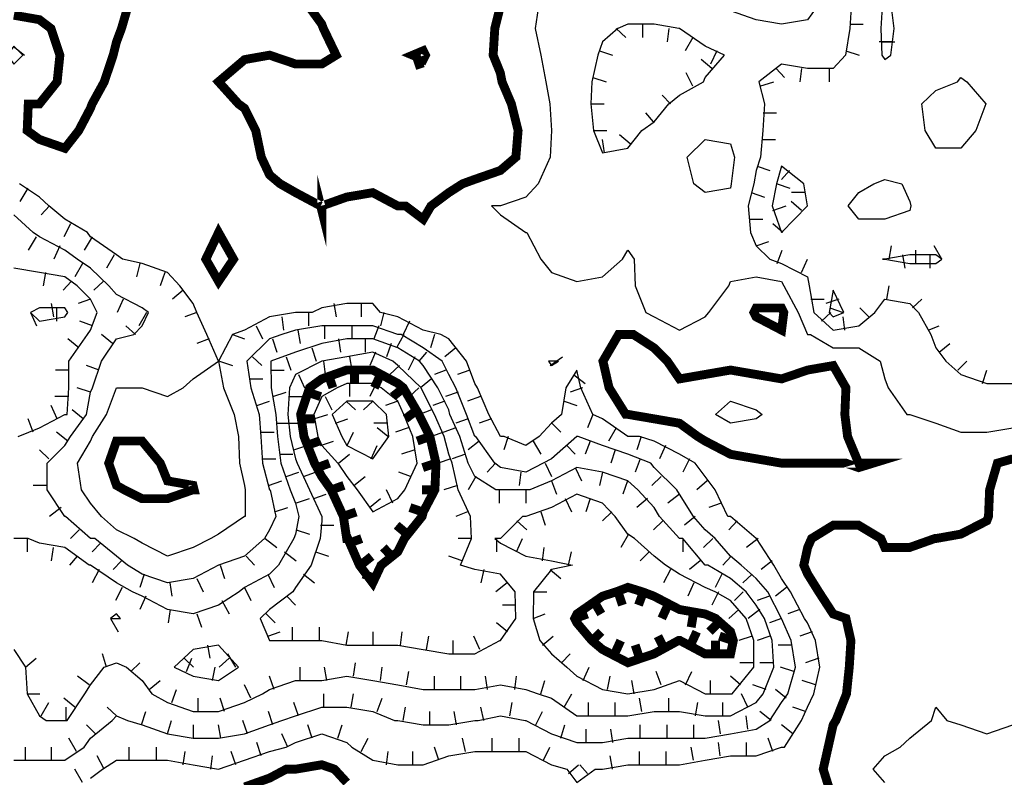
# Model space of a CAD drawing. Extents: x 628896 to 629898, y 4519176 to 4520140.
# Tile 16 of 24: x 629174 to 629285, y 4519700 to 4519785. Entities that reach past the tile are written whole.
import ezdxf

# ---------------------------------------------------------------- set-up
doc = ezdxf.new("R2010")
doc.units = 0

msp = doc.modelspace()

# ---------------------------------------------------------------- linework, layer by layer
at = {"layer": 'GSLAYER', "linetype": 'CONTINUOUS', "flags": 128}
for points in [[(629272.5625, 4519781), (629272.9375, 4519784), (629272.5625, 4519787), (629272.9375, 4519789.5), (629272.3125, 4519792.5), (629271.875, 4519793), (629271.75, 4519792.5), (629271.5625, 4519789.5), (629271.625, 4519787), (629271.4375, 4519784), (629271.5625, 4519781), (629271.875, 4519780.5), (629272.5625, 4519781)], [(629232.9375, 4519787), (629232.5, 4519784), (629233.125, 4519781), (629233.6875, 4519778), (629234.125, 4519775.5), (629234.3125, 4519772.5), (629234.1875, 4519769.5), (629232.8125, 4519766.5), (629231.4375, 4519765), (629228.5625, 4519764), (629227.5625, 4519764), (629228.5625, 4519763), (629231.4375, 4519761), (629231.5625, 4519761), (629233.125, 4519758), (629234.3125, 4519756.5), (629237.1875, 4519755.5), (629240.0625, 4519756), (629242.3125, 4519758), (629242.9375, 4519759), (629243.625, 4519758), (629243.75, 4519755), (629244.9375, 4519752), (629245.875, 4519751.5), (629248.75, 4519750), (629251.625, 4519751.5), (629252.0625, 4519752), (629254.3125, 4519755), (629254.5, 4519755.5), (629257.375, 4519756), (629260.25, 4519755.5), (629260.5, 4519755), (629262.125, 4519752), (629263.1875, 4519749.5), (629263.5, 4519749.5), (629266.0625, 4519748), (629268.9375, 4519748), (629271.375, 4519746.5), (629271.875, 4519744.5), (629272.25, 4519743.5), (629274.375, 4519740.5), (629274.6875, 4519740.5), (629277.625, 4519739.5), (629280.4375, 4519738.5), (629283.375, 4519738.5), (629286.3125, 4519739)], [(629264.625, 4519787), (629263.1875, 4519785), (629260.25, 4519784.5), (629257.375, 4519785), (629254.5, 4519786)], [(629268.125, 4519787), (629267.9375, 4519784), (629267.4375, 4519781), (629266.0625, 4519779.5), (629263.1875, 4519779.5), (629260.25, 4519780), (629257.6875, 4519778), (629258.3125, 4519775.5), (629258.125, 4519772.5), (629257.875, 4519769.5), (629257.375, 4519768), (629257.125, 4519766.5), (629256.5, 4519764), (629256.75, 4519761), (629257.375, 4519759.5), (629258.9375, 4519758), (629260.25, 4519757.5), (629263.1875, 4519756), (629263.375, 4519755), (629263.875, 4519752), (629266.0625, 4519750), (629268.9375, 4519750.5), (629270.75, 4519752), (629271.875, 4519753.5), (629274.6875, 4519753), (629275.6875, 4519752), (629277.0625, 4519749.5), (629277.625, 4519748), (629278.75, 4519746.5), (629280.4375, 4519745), (629283.375, 4519744), (629286.3125, 4519744)], [(629244.5, 4519772.5), (629245.875, 4519773.5), (629247.5625, 4519775.5), (629248.75, 4519776.5), (629251.4375, 4519778), (629251.625, 4519778.5), (629253.8125, 4519781), (629251.625, 4519782), (629248.75, 4519784), (629248.6875, 4519784), (629245.875, 4519784.5), (629242.9375, 4519784.5), (629241.8125, 4519784), (629240.0625, 4519782.5), (629239.5625, 4519781), (629238.875, 4519778), (629238.75, 4519775.5), (629239.0625, 4519772.5), (629240.0625, 4519770), (629242.9375, 4519770.5), (629244.5, 4519772.5)], [(629241.625, 4519784), (629242.6875, 4519783)], [(629244.5625, 4519784.5), (629244.5625, 4519783)], [(629247.5625, 4519784), (629247.375, 4519782.5)], [(629267.9375, 4519784.5), (629269.4375, 4519784.5)], [(629250.25, 4519783), (629249.375, 4519781.5)], [(629272.75, 4519782.5), (629271.25, 4519782.5)], [(629271.5, 4519782.5), (629273, 4519782.5)], [(629174.75, 4519781), (629173.75, 4519782), (629173, 4519781), (629173.75, 4519780), (629174.75, 4519781)], [(629173.6875, 4519782), (629174.9375, 4519781)], [(629239.75, 4519781.5), (629241.1875, 4519781)], [(629252.9375, 4519781.5), (629252.25, 4519780)], [(629267.5, 4519781.5), (629269, 4519781)], [(629252.375, 4519779.5), (629251.1875, 4519780.5)], [(629259.625, 4519779.5), (629260.5625, 4519778.5)], [(629262.5, 4519779.5), (629262.3125, 4519778)], [(629265.625, 4519779.5), (629265.625, 4519778)], [(629239, 4519778.5), (629240.5, 4519778)], [(629250.25, 4519777.5), (629249.5, 4519779)], [(629257.8125, 4519777.5), (629259.375, 4519778)], [(629276.4375, 4519772.5), (629276.0625, 4519775.5), (629277.625, 4519777), (629280.0625, 4519778), (629280.4375, 4519778.5), (629281.125, 4519778), (629283.25, 4519775.5), (629282.125, 4519772.5), (629280.4375, 4519770.5), (629277.625, 4519770.5), (629276.4375, 4519772.5)], [(629247.75, 4519775.5), (629246.8125, 4519776.5)], [(629238.75, 4519775.5), (629240.25, 4519775.5)], [(629245.8125, 4519773.5), (629244.9375, 4519774.5)], [(629258.1875, 4519774.5), (629259.6875, 4519774.5)], [(629239.0625, 4519772.5), (629240.5625, 4519772.5)], [(629240.3125, 4519770), (629240.0625, 4519771.5)], [(629243.1875, 4519771), (629242, 4519772)], [(629250.375, 4519766.5), (629249.625, 4519769.5), (629251.625, 4519771.5), (629254.5, 4519771), (629254.9375, 4519769.5), (629254.5625, 4519766.5), (629254.5, 4519766), (629251.625, 4519765.5), (629250.375, 4519766.5)], [(629258.0625, 4519771.5), (629259.5625, 4519771.5)], [(629257.5, 4519768.5), (629258.9375, 4519768)], [(629263.1875, 4519764), (629262.75, 4519766.5), (629260.25, 4519768.5), (629259.6875, 4519766.5), (629259.1875, 4519764), (629260.25, 4519761), (629263.1875, 4519764)], [(629261.125, 4519768), (629260.25, 4519767)], [(629267.75, 4519764), (629268.9375, 4519765.5), (629270.625, 4519766.5), (629271.875, 4519767), (629273.8125, 4519766.5), (629274.6875, 4519764.5), (629274.8125, 4519764), (629274.6875, 4519763.5), (629271.875, 4519762.5), (629268.9375, 4519762.5), (629267.75, 4519764)], [(629182.375, 4519699.5), (629183.75, 4519700.5), (629185.3125, 4519701.5), (629188.1875, 4519701.5), (629191.0625, 4519701.5), (629193.9375, 4519701), (629196.8125, 4519700.5), (629199.75, 4519701.5), (629202.5625, 4519702.5), (629204.4375, 4519703), (629205.5, 4519703.5), (629208.4375, 4519704.5), (629211.25, 4519703.5), (629211.8125, 4519703), (629214.1875, 4519701.5), (629217, 4519701), (629219.875, 4519701), (629222.75, 4519702), (629225.6875, 4519702.5), (629228.5625, 4519702.5), (629231.4375, 4519702.5), (629234.3125, 4519701), (629236.0625, 4519700.5), (629237.1875, 4519699), (629239.25, 4519700.5), (629240.0625, 4519700.5), (629242.9375, 4519701), (629245.875, 4519701), (629248.75, 4519701), (629251.625, 4519701.5), (629254.5, 4519702), (629257.375, 4519702), (629260.25, 4519703), (629260.5625, 4519703), (629262.5, 4519706), (629263.1875, 4519707.5), (629263.875, 4519709), (629264.5625, 4519712), (629264.0625, 4519715), (629263.1875, 4519717), (629262.8125, 4519717.5), (629261.25, 4519720.5), (629260.25, 4519722), (629259.375, 4519723.5), (629257.4375, 4519726.5), (629257.375, 4519726.5), (629254.5, 4519729), (629254.1875, 4519729), (629252.75, 4519732), (629251.625, 4519733.5), (629250.5, 4519735), (629248.75, 4519736), (629245.875, 4519737.5), (629244.25, 4519738), (629242.9375, 4519738), (629240.0625, 4519740), (629239, 4519740.5), (629237.625, 4519743.5), (629237.1875, 4519745.5), (629235.9375, 4519743.5), (629235.4375, 4519740.5), (629234.3125, 4519739.5), (629232.9375, 4519738), (629231.4375, 4519737), (629229, 4519738), (629228.5625, 4519738), (629227.25, 4519740.5), (629226, 4519743.5), (629225.6875, 4519744), (629224.75, 4519746.5), (629222.75, 4519749), (629221.875, 4519749.5), (629219.875, 4519750), (629217, 4519751.5), (629215.0625, 4519752), (629214.1875, 4519753), (629211.25, 4519753), (629208.4375, 4519752.5), (629207.375, 4519752), (629205.5, 4519752), (629202.5625, 4519751.5), (629199.75, 4519750), (629198.375, 4519749.5), (629196.8125, 4519746.5), (629195.5, 4519749.5), (629194.375, 4519752), (629193.9375, 4519753), (629192.4375, 4519755), (629191.0625, 4519756.5), (629188.1875, 4519757.5), (629186, 4519758), (629185.3125, 4519758.5), (629182.375, 4519760.5), (629182.0625, 4519761), (629179.5, 4519762.5), (629177.6875, 4519764), (629176.625, 4519765), (629174.375, 4519766.5)], [(629175.3125, 4519766), (629174.4375, 4519764.5)], [(629259.75, 4519766.5), (629261.1875, 4519766)], [(629256.8125, 4519765.5), (629258.3125, 4519765)], [(629262.875, 4519765.5), (629261.375, 4519765.5)], [(629177.75, 4519764), (629176.8125, 4519763)], [(629259.25, 4519763.5), (629260.75, 4519764)], [(629262.5, 4519763.5), (629261.3125, 4519764.5)], [(629173.75, 4519701.5), (629176.625, 4519701.5), (629179.5, 4519701.5), (629181.6875, 4519703), (629182.375, 4519704), (629184.8125, 4519706), (629185.3125, 4519706.5), (629186.5625, 4519706), (629188.1875, 4519705.5), (629191.0625, 4519704.5), (629193.9375, 4519704), (629196.8125, 4519704), (629199.75, 4519704.5), (629202.5625, 4519705.5), (629203.9375, 4519706), (629205.5, 4519706.5), (629208.4375, 4519707.5), (629211.25, 4519707.5), (629214.1875, 4519707), (629216.625, 4519706), (629217, 4519706), (629219.875, 4519705.5), (629222.75, 4519705.5), (629225.6875, 4519706), (629226.0625, 4519706), (629228.5625, 4519706.5), (629231.375, 4519706), (629231.4375, 4519706), (629234.3125, 4519704.5), (629237.1875, 4519703.5), (629240.0625, 4519703.5), (629242.9375, 4519704), (629245.875, 4519704), (629248.75, 4519704), (629251.625, 4519704), (629254.5, 4519704.5), (629257.375, 4519705), (629258.9375, 4519706), (629260.25, 4519708), (629260.9375, 4519709), (629261.8125, 4519712), (629261.3125, 4519715), (629260.25, 4519717.5), (629258.6875, 4519720.5), (629257.375, 4519722), (629255.6875, 4519723.5), (629254.5, 4519724.5), (629252.75, 4519726.5), (629251.625, 4519727.5), (629250.3125, 4519729), (629248.75, 4519731.5), (629248.4375, 4519732), (629245.875, 4519734.5), (629245.5, 4519735), (629242.9375, 4519736), (629240.0625, 4519737), (629237.3125, 4519738), (629237.1875, 4519738), (629234.3125, 4519735.5), (629233.375, 4519735), (629231.4375, 4519734), (629228.5625, 4519734.5), (629227.9375, 4519735), (629225.8125, 4519738), (629225.6875, 4519738), (629224.75, 4519740.5), (629223.5625, 4519743.5), (629222.75, 4519745), (629222, 4519746.5), (629219.875, 4519748), (629217.375, 4519749.5), (629217, 4519749.5), (629214.1875, 4519750.5), (629211.25, 4519750.5), (629208.4375, 4519750.5), (629205.5, 4519750), (629203.9375, 4519749.5), (629202.5625, 4519749), (629200, 4519746.5), (629200.4375, 4519743.5), (629201.375, 4519740.5), (629201.5625, 4519738), (629201.75, 4519735), (629202.5625, 4519732), (629202.625, 4519732), (629203.25, 4519729), (629202.5625, 4519727.5), (629202, 4519726.5), (629199.75, 4519724.5), (629196.8125, 4519723.5), (629193.9375, 4519722), (629191.0625, 4519721.5), (629188.1875, 4519722.5), (629186.5625, 4519723.5), (629185.3125, 4519724.5), (629182.875, 4519726.5), (629182.375, 4519726.5), (629179.5625, 4519729), (629179.5, 4519729), (629177.5, 4519732), (629177.5, 4519735), (629179.5, 4519737), (629180.125, 4519738), (629181.9375, 4519740.5), (629182.375, 4519743), (629182.625, 4519743.5), (629183.625, 4519746.5), (629185.3125, 4519749), (629187.25, 4519749.5), (629188.1875, 4519750.5), (629188.9375, 4519752), (629188.1875, 4519752.5), (629185.3125, 4519754), (629184.4375, 4519755), (629182.375, 4519757), (629180.875, 4519758), (629179.5, 4519759), (629176.625, 4519760.5), (629175.9375, 4519761), (629173.75, 4519763)], [(629256.625, 4519762.5), (629258.125, 4519762.5)], [(629180.125, 4519762), (629179.375, 4519760.5)], [(629260.375, 4519761), (629259.25, 4519762)], [(629176.25, 4519760.5), (629175.375, 4519759)], [(629182.5625, 4519760.5), (629181.6875, 4519759)], [(629178.9375, 4519759.5), (629178.25, 4519758)], [(629257.375, 4519759.5), (629258.8125, 4519760)], [(629272.375, 4519758), (629272.625, 4519759.5)], [(629278.3125, 4519758), (629277.4375, 4519759.5)], [(629185.0625, 4519758.5), (629184.1875, 4519757)], [(629259.75, 4519757.5), (629260.3125, 4519759)], [(629262.5, 4519756.5), (629263.1875, 4519758)], [(629278.3125, 4519758), (629277.625, 4519758.5), (629274.6875, 4519758.5), (629271.875, 4519758), (629271.625, 4519758), (629271.875, 4519758), (629274.6875, 4519757.5), (629277.625, 4519757.5), (629278.3125, 4519758)], [(629273.875, 4519758.5), (629274.125, 4519757)], [(629275.375, 4519757.5), (629275.375, 4519759)], [(629276.9375, 4519758.5), (629276.9375, 4519757)], [(629174.25, 4519738), (629176.625, 4519739), (629179.5, 4519740.5), (629179.75, 4519740.5), (629179.9375, 4519743.5), (629179.9375, 4519746.5), (629182.0625, 4519749.5), (629182.375, 4519750), (629183.125, 4519752), (629182.375, 4519753.5), (629180.875, 4519755), (629179.5, 4519756), (629176.625, 4519756.5), (629173.75, 4519757)], [(629181.5, 4519757.5), (629180.625, 4519756)], [(629187.9375, 4519757.5), (629187.5625, 4519756)], [(629177.3125, 4519756.5), (629177.0625, 4519755)], [(629190.75, 4519756.5), (629190.25, 4519755)], [(629180.1875, 4519755.5), (629179.3125, 4519754.5)], [(629183.8125, 4519755.5), (629182.75, 4519754.5)], [(629272.125, 4519753.5), (629272.375, 4519755)], [(629182.375, 4519753.5), (629181, 4519753)], [(629186.0625, 4519753.5), (629185.375, 4519752)], [(629192.8125, 4519754.5), (629191.625, 4519753.5)], [(629263.5625, 4519753.5), (629265.0625, 4519753.5)], [(629266.6875, 4519753.5), (629265.25, 4519753)], [(629267.25, 4519752), (629266.0625, 4519754.5), (629265.625, 4519752), (629266.0625, 4519751.5), (629267.25, 4519752)], [(629275, 4519752.5), (629276.0625, 4519753.5)], [(629179.8125, 4519752), (629179.5, 4519752.5), (629176.625, 4519752.5), (629175.625, 4519752), (629176.625, 4519751), (629179.5, 4519751.5), (629179.8125, 4519752)], [(629178.25, 4519751.5), (629178, 4519753)], [(629178.5625, 4519752.5), (629178.5625, 4519751)], [(629209.8125, 4519753), (629210.0625, 4519751.5)], [(629212.875, 4519753), (629212.875, 4519751.5)], [(629265.6875, 4519752.5), (629267.1875, 4519752)], [(629270.0625, 4519751.5), (629269.0625, 4519752.5)], [(629175.625, 4519752), (629176.3125, 4519750.5)], [(629188.6875, 4519752), (629187.8125, 4519750.5)], [(629194.375, 4519752), (629193, 4519751.5)], [(629203.9375, 4519751.5), (629204.125, 4519750)], [(629206.9375, 4519752), (629206.9375, 4519750.5)], [(629215.4375, 4519752), (629215.0625, 4519750.5)], [(629264.75, 4519751), (629265.8125, 4519752)], [(629267.375, 4519750), (629267.1875, 4519751.5)], [(629182.625, 4519750.5), (629181.1875, 4519751)], [(629187.4375, 4519749.5), (629186.375, 4519750.5)], [(629201.0625, 4519750.5), (629201.75, 4519749)], [(629208.75, 4519750.5), (629208.75, 4519749)], [(629211.8125, 4519750.5), (629211.8125, 4519749)], [(629214.875, 4519750.5), (629214.3125, 4519749)], [(629218.3125, 4519751), (629217.625, 4519749.5)], [(629276.75, 4519750), (629278, 4519750.5)], [(629184.875, 4519748.5), (629183.625, 4519749.5)], [(629198.375, 4519749.5), (629199.75, 4519749)], [(629205.75, 4519750), (629206, 4519748.5)], [(629217.6875, 4519749.5), (629216.875, 4519748)], [(629221.125, 4519749.5), (629220.6875, 4519748)], [(629179.75, 4519706), (629181.75, 4519709), (629182.375, 4519710), (629183.9375, 4519712), (629185.3125, 4519712.5), (629186.4375, 4519712), (629188.1875, 4519710.5), (629189.3125, 4519709), (629191.0625, 4519708), (629193.9375, 4519707), (629196.8125, 4519707), (629199.75, 4519708), (629201.75, 4519709), (629202.5625, 4519709.5), (629205.5, 4519710.5), (629208.4375, 4519710.5), (629211.25, 4519711), (629214.1875, 4519710.5), (629217, 4519710), (629219.875, 4519709.5), (629222.75, 4519709.5), (629225.6875, 4519709.5), (629228.5625, 4519710), (629231.4375, 4519709.5), (629232.8125, 4519709), (629234.3125, 4519708.5), (629237.1875, 4519706.5), (629240.0625, 4519706.5), (629242.9375, 4519706.5), (629245.875, 4519707), (629248.75, 4519707), (629251.625, 4519706.5), (629254.5, 4519706.5), (629257.375, 4519708), (629258.1875, 4519709), (629259.375, 4519712), (629259.1875, 4519715), (629258.3125, 4519717.5), (629257.375, 4519719), (629256.25, 4519720.5), (629254.5, 4519722), (629251.9375, 4519723.5), (629251.625, 4519723.5), (629249.125, 4519726.5), (629248.75, 4519726.5), (629246.5, 4519729), (629245.875, 4519730), (629244.0625, 4519732), (629242.9375, 4519733), (629240.0625, 4519734), (629237.1875, 4519734.5), (629234.3125, 4519733), (629231.875, 4519732), (629231.4375, 4519732), (629228.5625, 4519732), (629228.0625, 4519732), (629225.6875, 4519733.5), (629224.9375, 4519735), (629224, 4519738), (629222.875, 4519740.5), (629222.75, 4519741), (629221.5, 4519743.5), (629219.875, 4519746), (629219.4375, 4519746.5), (629217, 4519748), (629214.1875, 4519749), (629211.25, 4519749), (629208.4375, 4519748.5), (629205.5, 4519747.5), (629202.6875, 4519746.5), (629202.75, 4519743.5), (629203.25, 4519740.5), (629203.4375, 4519738), (629203.8125, 4519735), (629204.875, 4519732), (629205.5, 4519730.5), (629205.875, 4519729), (629205.5, 4519727), (629205.3125, 4519726.5), (629203.5625, 4519723.5), (629202.5625, 4519722.5), (629199.75, 4519721), (629199.125, 4519720.5), (629196.8125, 4519719), (629193.9375, 4519718), (629191.0625, 4519718.5), (629188.1875, 4519720), (629187.125, 4519720.5), (629185.3125, 4519721.5), (629182.375, 4519723.5), (629182.25, 4519723.5), (629179.5, 4519725.5), (629176.625, 4519726), (629175.375, 4519726.5), (629173.75, 4519726.5)], [(629181.0625, 4519748), (629179.8125, 4519749)], [(629195.75, 4519749), (629194.375, 4519748.5)], [(629202.875, 4519749), (629203.375, 4519747.5)], [(629207.3125, 4519748), (629207.8125, 4519746.5)], [(629210.3125, 4519749), (629210.5625, 4519747.5)], [(629213.3125, 4519749), (629213.3125, 4519747.5)], [(629216.25, 4519748.5), (629215.75, 4519747)], [(629223.5625, 4519748), (629222.3125, 4519747)], [(629278, 4519747.5), (629279.1875, 4519748.5)], [(629200.625, 4519747), (629201.6875, 4519746)], [(629228.5, 4519715), (629228.5625, 4519715), (629230.3125, 4519717.5), (629230.25, 4519720.5), (629228.5625, 4519722.5), (629225.6875, 4519723), (629224.0625, 4519723.5), (629225.3125, 4519726.5), (629225.1875, 4519729), (629223.8125, 4519732), (629223.125, 4519735), (629222.75, 4519736), (629222.25, 4519738), (629221.125, 4519740.5), (629219.875, 4519743), (629219.625, 4519743.5), (629217, 4519746), (629216.4375, 4519746.5), (629214.1875, 4519747.5), (629211.25, 4519747), (629208.4375, 4519746.5), (629208.4375, 4519746.5), (629205.5, 4519745), (629204.8125, 4519743.5), (629204.625, 4519740.5), (629204.875, 4519738), (629205.5, 4519735.5), (629205.6875, 4519735), (629207.0625, 4519732), (629208.4375, 4519729), (629208.4375, 4519728.5), (629208.25, 4519726.5), (629207.25, 4519723.5), (629205.5, 4519721), (629205.1875, 4519720.5), (629202.5625, 4519718.5), (629201.5, 4519717.5), (629202.5625, 4519715), (629205.5, 4519715), (629205.6875, 4519715), (629208.4375, 4519715), (629211.25, 4519714.5), (629214.1875, 4519714.5), (629217, 4519714.5), (629219.875, 4519714), (629222.75, 4519713.5), (629225.6875, 4519713.5), (629228.5, 4519715)], [(629204.4375, 4519747), (629204.9375, 4519745.5)], [(629211.5625, 4519747), (629211.8125, 4519745.5)], [(629214.5, 4519747.5), (629213.875, 4519746)], [(629218.9375, 4519747), (629218.1875, 4519745.5)], [(629220.25, 4519747.5), (629219.375, 4519746.5)], [(629234.1875, 4519746), (629235.5625, 4519747)], [(629187.3125, 4519726.5), (629185.3125, 4519727.5), (629183.625, 4519729), (629182.375, 4519730.5), (629181.375, 4519732), (629180.9375, 4519735), (629182.375, 4519737.5), (629182.625, 4519738), (629184.1875, 4519740.5), (629185.3125, 4519743.5), (629188.1875, 4519743.5), (629191.0625, 4519742.5), (629192.8125, 4519743.5), (629193.9375, 4519744.5), (629196.8125, 4519746.5), (629197.375, 4519743.5), (629198.5625, 4519740.5), (629199.0625, 4519738), (629199.1875, 4519735), (629199.75, 4519732.5), (629199.8125, 4519732), (629199.8125, 4519729), (629199.75, 4519729), (629196.8125, 4519727), (629195.9375, 4519726.5), (629193.9375, 4519725.5), (629191.0625, 4519724.5), (629188.1875, 4519726), (629187.3125, 4519726.5)], [(629183.375, 4519745.5), (629181.9375, 4519746)], [(629196.9375, 4519746.5), (629198.375, 4519746)], [(629208.625, 4519746.5), (629208.8125, 4519745)], [(629217.1875, 4519746), (629216.125, 4519745)], [(629235.125, 4519746.5), (629234.3125, 4519746.5), (629234, 4519746.5), (629234.3125, 4519746), (629235.125, 4519746.5)], [(629280.125, 4519745.5), (629281.125, 4519746.5)], [(629179.9375, 4519745.5), (629178.4375, 4519745.5)], [(629202.6875, 4519745.5), (629204.1875, 4519745.5)], [(629205.8125, 4519745), (629206.5, 4519743.5)], [(629222.4375, 4519745.5), (629221.125, 4519745)], [(629225.125, 4519745.5), (629223.75, 4519745)], [(629236.8125, 4519745), (629238.125, 4519744)], [(629282.875, 4519744), (629283.375, 4519745.5)], [(629200.3125, 4519744.5), (629201.8125, 4519744.5)], [(629217.8125, 4519732), (629219.1875, 4519735), (629218.6875, 4519738), (629217.6875, 4519740.5), (629217, 4519742), (629215.125, 4519743.5), (629214.1875, 4519744), (629211.25, 4519744), (629210.1875, 4519743.5), (629208.4375, 4519742.5), (629207.5625, 4519740.5), (629208, 4519738), (629208.4375, 4519737), (629210.25, 4519735), (629211.25, 4519733.5), (629212.4375, 4519732), (629214.1875, 4519729.5), (629217, 4519731), (629217.8125, 4519732)], [(629211.5625, 4519744), (629211.5625, 4519742.5)], [(629214.5625, 4519744), (629213.875, 4519742.5)], [(629220.8125, 4519744.5), (629219.5625, 4519743.5)], [(629179.9375, 4519742.5), (629178.375, 4519742.5)], [(629182.375, 4519743), (629180.875, 4519743.5)], [(629202.9375, 4519742.5), (629204.4375, 4519743)], [(629204.75, 4519742.5), (629206.25, 4519742.5)], [(629208.8125, 4519742.5), (629209.5625, 4519741)], [(629219.375, 4519743.5), (629218.3125, 4519742.5)], [(629223.8125, 4519743), (629222.375, 4519742.5)], [(629226.3125, 4519742.5), (629224.875, 4519742)], [(629237.8125, 4519743.5), (629236.4375, 4519743)], [(629178.625, 4519740), (629177.9375, 4519741.5)], [(629201.125, 4519741.5), (629202.5625, 4519742)], [(629216, 4519738), (629215.75, 4519740.5), (629214.1875, 4519742), (629211.25, 4519742), (629209.625, 4519740.5), (629210.6875, 4519738), (629211.25, 4519737), (629214.1875, 4519735.5), (629216, 4519738)], [(629211.1875, 4519742), (629212.25, 4519741)], [(629214.1875, 4519742), (629213.125, 4519741)], [(629217, 4519742), (629215.625, 4519741.5)], [(629222.3125, 4519742), (629220.9375, 4519741.5)], [(629235.75, 4519742), (629237.1875, 4519741.5)], [(629252.8125, 4519740.5), (629254.5, 4519742), (629257.375, 4519741), (629258.0625, 4519740.5), (629257.375, 4519740), (629254.5, 4519739.5), (629252.8125, 4519740.5)], [(629181.5625, 4519740), (629180.3125, 4519741)], [(629207.5625, 4519740), (629209.125, 4519740.5)], [(629220.8125, 4519741), (629219.4375, 4519740.5)], [(629239, 4519740.5), (629238.375, 4519739)], [(629175.9375, 4519738.5), (629175.375, 4519740)], [(629203.3125, 4519739.5), (629204.8125, 4519739.5)], [(629204.75, 4519739.5), (629206.25, 4519739.5)], [(629210, 4519739.5), (629211.375, 4519740)], [(629215.8125, 4519739.5), (629214.3125, 4519739.5)], [(629224.9375, 4519740), (629223.5625, 4519739.5)], [(629227.5625, 4519740), (629226.1875, 4519739.5)], [(629234.375, 4519739.5), (629235.375, 4519738.5)], [(629179.8125, 4519737.5), (629178.5625, 4519738.5)], [(629201.5625, 4519738.5), (629203.0625, 4519738.5)], [(629211.3125, 4519737), (629212, 4519738.5)], [(629215.875, 4519738), (629214.6875, 4519739)], [(629218.1875, 4519739), (629216.75, 4519738.5)], [(629222.1875, 4519738.5), (629220.75, 4519738)], [(629223.5625, 4519739), (629222.1875, 4519738.5)], [(629229.4375, 4519738), (629228.9375, 4519736.5)], [(629241.625, 4519739), (629240.75, 4519737.5)], [(629244.4375, 4519738), (629243.9375, 4519736.5)], [(629205.3125, 4519736.5), (629206.75, 4519737)], [(629208.3125, 4519737), (629209.75, 4519737.5)], [(629214, 4519735.5), (629214.6875, 4519737)], [(629226.1875, 4519737.5), (629224.9375, 4519736.5)], [(629232.25, 4519737.5), (629233.125, 4519736)], [(629236.0625, 4519737), (629237, 4519736)], [(629238.6875, 4519737.5), (629238.125, 4519736)], [(629247.1875, 4519737), (629246.5, 4519735.5)], [(629177.6875, 4519735.5), (629176.625, 4519736.5)], [(629203.75, 4519736), (629205.1875, 4519736)], [(629210.3125, 4519735), (629211.5625, 4519736)], [(629218.9375, 4519736.5), (629217.4375, 4519736)], [(629224.625, 4519736), (629223.125, 4519735.5)], [(629241.5, 4519736.5), (629241, 4519735)], [(629201.75, 4519735.5), (629203.25, 4519735.5)], [(629223, 4519735.5), (629221.5625, 4519735)], [(629228, 4519735), (629227.0625, 4519734)], [(629233.625, 4519735), (629234.3125, 4519733.5)], [(629244.3125, 4519735.5), (629243.75, 4519734)], [(629249.875, 4519735.5), (629249.125, 4519734)], [(629204.4375, 4519733.5), (629205.875, 4519734)], [(629206.375, 4519733.5), (629207.75, 4519734)], [(629218.4375, 4519733.5), (629217.125, 4519734)], [(629230.875, 4519734), (629230.6875, 4519732.5)], [(629237, 4519734.5), (629237.6875, 4519733)], [(629240.0625, 4519734), (629239.75, 4519732.5)], [(629177.5, 4519732.5), (629175.9375, 4519732.5)], [(629202.4375, 4519732.5), (629203.9375, 4519733)], [(629212.0625, 4519732.5), (629213.3125, 4519733.5)], [(629223.75, 4519732.5), (629222.1875, 4519732)], [(629225.8125, 4519733.5), (629224.9375, 4519732)], [(629234.3125, 4519733), (629234.875, 4519731.5)], [(629242.875, 4519733), (629242.375, 4519731.5)], [(629246.6875, 4519733.5), (629245.625, 4519732.5)], [(629251.875, 4519733), (629250.6875, 4519732)], [(629207.5625, 4519731), (629208.9375, 4519731.5)], [(629216.4375, 4519730.5), (629215.75, 4519732)], [(629254.6875, 4519709), (629257.125, 4519712), (629257.125, 4519715), (629256.25, 4519717.5), (629254.5, 4519719.5), (629252.75, 4519720.5), (629251.625, 4519721), (629248.75, 4519722.5), (629247.1875, 4519723.5), (629245.875, 4519724.5), (629243.6875, 4519726.5), (629242.9375, 4519727), (629241.5, 4519729), (629240.0625, 4519730.5), (629237.1875, 4519731.5), (629234.3125, 4519730), (629231.4375, 4519729), (629231.0625, 4519729), (629228.5625, 4519726.5), (629227.9375, 4519726.5), (629228.5625, 4519726), (629231.4375, 4519724.5), (629234.3125, 4519724), (629236.6875, 4519723.5), (629234.3125, 4519723), (629232.3125, 4519720.5), (629232.25, 4519717.5), (629233, 4519715), (629234.3125, 4519713.5), (629236.0625, 4519712), (629237.1875, 4519711), (629240.0625, 4519709.5), (629242.9375, 4519709), (629245.875, 4519709.5), (629248.75, 4519710.5), (629251.625, 4519709), (629253.125, 4519709), (629254.5, 4519709), (629254.6875, 4519709)], [(629228.4375, 4519732), (629228.4375, 4519730.5)], [(629231.4375, 4519732), (629231.4375, 4519730.5)], [(629248.75, 4519731.5), (629247.4375, 4519730.5)], [(629205.5, 4519730.5), (629207.0625, 4519731)], [(629213.8125, 4519730), (629215.0625, 4519731)], [(629235.875, 4519731), (629236.5625, 4519729.5)], [(629238.6875, 4519731), (629238.1875, 4519729.5)], [(629245.125, 4519731), (629243.9375, 4519730)], [(629253.4375, 4519730.5), (629252.0625, 4519730)], [(629179.0625, 4519730), (629177.75, 4519729)], [(629203.125, 4519729.5), (629204.625, 4519730)], [(629224.875, 4519729.5), (629223.5625, 4519729)], [(629233.125, 4519729.5), (629233.625, 4519728)], [(629241.125, 4519729.5), (629240.0625, 4519728.5)], [(629208.3125, 4519728), (629209.8125, 4519728)], [(629230.4375, 4519728.5), (629231.5625, 4519727.5)], [(629246.875, 4519728.5), (629245.8125, 4519727.5)], [(629250.5, 4519729), (629249.3125, 4519728)], [(629255.25, 4519728.5), (629254.3125, 4519727.5)], [(629181.125, 4519727.5), (629180.125, 4519726.5)], [(629205.5625, 4519727.5), (629207.0625, 4519727)], [(629243, 4519727), (629242.125, 4519725.5)], [(629175.25, 4519726.5), (629175.25, 4519725)], [(629183.5, 4519726), (629182.5625, 4519725)], [(629202.0625, 4519726.5), (629203.375, 4519725.5)], [(629225.3125, 4519726.5), (629223.8125, 4519726.5)], [(629228.125, 4519726.5), (629228.125, 4519725)], [(629230.375, 4519725), (629231.0625, 4519726.5)], [(629249.125, 4519726.5), (629249.125, 4519725)], [(629252.5, 4519726.5), (629251.4375, 4519725.5)], [(629257.625, 4519726.5), (629256.3125, 4519725.5)], [(629178.1875, 4519725.5), (629177.9375, 4519724)], [(629204.25, 4519725), (629205.5625, 4519724)], [(629207.75, 4519725), (629209.1875, 4519724.5)], [(629233.3125, 4519724), (629233.5, 4519725.5)], [(629236.25, 4519723.5), (629236.5625, 4519725)], [(629245.3125, 4519725), (629244.3125, 4519724)], [(629180.875, 4519724.5), (629180, 4519723.5)], [(629185.875, 4519724), (629184.9375, 4519723)], [(629199.9375, 4519724.5), (629200.875, 4519723.5)], [(629224.25, 4519724), (629222.75, 4519724.5)], [(629251.0625, 4519724), (629249.875, 4519723)], [(629254.5625, 4519724.5), (629253.625, 4519723.5)], [(629259.1875, 4519724), (629257.9375, 4519723)], [(629183.375, 4519723), (629182.5625, 4519721.5)], [(629188.4375, 4519722.5), (629187.9375, 4519721)], [(629197, 4519723.5), (629197.5, 4519722)], [(629202.375, 4519722.5), (629203.0625, 4519721)], [(629206.375, 4519722.5), (629207.625, 4519721.5)], [(629226.6875, 4519723), (629226.375, 4519721.5)], [(629234.1875, 4519723), (629235.375, 4519722)], [(629247.75, 4519723), (629246.9375, 4519721.5)], [(629253.5, 4519722.5), (629252.75, 4519721)], [(629256.9375, 4519722.5), (629255.875, 4519721.5)], [(629191.3125, 4519721.5), (629191.5625, 4519720)], [(629194.375, 4519722), (629195.0625, 4519720.5)], [(629229.3125, 4519721.5), (629228.0625, 4519720.5)], [(629250.375, 4519721.5), (629249.6875, 4519720)], [(629185.9375, 4519721), (629185.1875, 4519719.5)], [(629199.75, 4519721), (629200.4375, 4519719.5)], [(629232.3125, 4519720.5), (629233.8125, 4519720.5)], [(629253.125, 4519720.5), (629252.375, 4519719)], [(629255.9375, 4519720.5), (629254.9375, 4519719.5)], [(629260.8125, 4519721), (629259.5625, 4519720)], [(629188.625, 4519720), (629187.9375, 4519718.5)], [(629197.1875, 4519719.5), (629198, 4519718)], [(629204.5, 4519720), (629205.5, 4519719)], [(629258.875, 4519720), (629257.5, 4519719.5)], [(629185.75, 4519717.5), (629185.3125, 4519718), (629184.625, 4519717.5), (629185.3125, 4519717.5), (629185.75, 4519717.5)], [(629191.375, 4519718.5), (629191.125, 4519717)], [(629194.375, 4519718), (629194.875, 4519716.5)], [(629202.1875, 4519718), (629203.1875, 4519717)], [(629230.3125, 4519719), (629228.8125, 4519719)], [(629232.25, 4519717.5), (629233.625, 4519718)], [(629255.4375, 4519718.5), (629254.3125, 4519717.5)], [(629257.8125, 4519718.5), (629256.5, 4519717.5)], [(629262.3125, 4519718.5), (629260.9375, 4519718)], [(629184.625, 4519717.5), (629185.5, 4519716)], [(629229.375, 4519716), (629228.125, 4519717)], [(629260.25, 4519717.5), (629258.875, 4519717)], [(629202.375, 4519715.5), (629203.75, 4519716)], [(629205.125, 4519715), (629205.125, 4519716.5)], [(629208.1875, 4519715), (629208.1875, 4519716.5)], [(629211.1875, 4519714.5), (629211.4375, 4519716)], [(629214.25, 4519714.5), (629214.25, 4519716)], [(629217.3125, 4519714.5), (629217.5, 4519716)], [(629263.6875, 4519716), (629262.3125, 4519715.5)], [(629220.25, 4519714), (629220.5, 4519715.5)], [(629223.25, 4519713.5), (629223.25, 4519715)], [(629226.25, 4519714), (629225.5625, 4519715.5)], [(629233.3125, 4519714.5), (629234.5, 4519715.5)], [(629256.9375, 4519715.5), (629255.4375, 4519715)], [(629258.9375, 4519715.5), (629257.5, 4519715)], [(629173.75, 4519714), (629175.0625, 4519712), (629175.25, 4519709), (629176.625, 4519706.5), (629177.375, 4519706), (629179.5, 4519706), (629179.75, 4519706)], [(629199.0625, 4519712), (629196.8125, 4519714.5), (629193.9375, 4519714), (629191.8125, 4519712), (629193.9375, 4519711), (629196.8125, 4519710.5), (629199.0625, 4519712)], [(629195.5625, 4519714.5), (629195.8125, 4519713)], [(629261.375, 4519714.5), (629259.875, 4519714.5)], [(629175.0625, 4519712), (629176.25, 4519713)], [(629184.1875, 4519712), (629183.75, 4519713.5)], [(629186.9375, 4519711.5), (629187.9375, 4519712.5)], [(629192.9375, 4519713), (629194, 4519712)], [(629193.1875, 4519711.5), (629193.8125, 4519713)], [(629198, 4519713), (629196.875, 4519712)], [(629198.75, 4519712), (629197.875, 4519713.5)], [(629212, 4519711), (629212.25, 4519712.5)], [(629235.4375, 4519712.5), (629236.4375, 4519713.5)], [(629257.125, 4519712.5), (629255.5625, 4519712.5)], [(629259.25, 4519712.5), (629257.8125, 4519712.5)], [(629264.4375, 4519713), (629262.9375, 4519712.5)], [(629196.125, 4519710.5), (629196.4375, 4519712)], [(629206, 4519710.5), (629206, 4519712)], [(629209, 4519710.5), (629208.75, 4519712)], [(629215.0625, 4519710.5), (629215.25, 4519712)], [(629218, 4519710), (629218.25, 4519711.5)], [(629237.875, 4519710.5), (629238.5625, 4519712)], [(629246.6875, 4519710), (629246.125, 4519711.5)], [(629249.4375, 4519710), (629250.125, 4519711.5)], [(629261.625, 4519711.5), (629260.125, 4519712)], [(629182.25, 4519710), (629180.9375, 4519711)], [(629189, 4519709.5), (629190.25, 4519710.5)], [(629203.0625, 4519709.5), (629202.5625, 4519711)], [(629221.125, 4519709.5), (629221.125, 4519711)], [(629224.125, 4519709.5), (629224.125, 4519711)], [(629227.125, 4519709.5), (629226.875, 4519711)], [(629230.1875, 4519709.5), (629230.375, 4519711)], [(629233.125, 4519709), (629233.5625, 4519710.5)], [(629240.625, 4519709.5), (629240.9375, 4519711)], [(629243.625, 4519709), (629243.375, 4519710.5)], [(629252.25, 4519709), (629252.25, 4519710.5)], [(629255.625, 4519710), (629254.5, 4519711)], [(629264.0625, 4519710), (629262.5625, 4519710.5)], [(629191.5625, 4519708), (629192.0625, 4519709.5)], [(629200.4375, 4519708.5), (629199.75, 4519710)], [(629258.5, 4519709.5), (629257, 4519710)], [(629260.75, 4519708.5), (629259.5625, 4519709.5)], [(629175.25, 4519709), (629176.6875, 4519709)], [(629180.625, 4519707.5), (629179.375, 4519708.5)], [(629194.5, 4519707), (629194.5, 4519708.5)], [(629197.5, 4519707), (629197, 4519708.5)], [(629208.6875, 4519707.5), (629208.6875, 4519709)], [(629211.75, 4519707.5), (629212, 4519709)], [(629214.6875, 4519707), (629215.25, 4519708.5)], [(629235.75, 4519707.5), (629236.625, 4519709)], [(629244.5, 4519707), (629244.25, 4519708.5)], [(629247.5625, 4519707), (629247.5625, 4519708.5)], [(629256.4375, 4519707.5), (629255.75, 4519709)], [(629176.8125, 4519706.5), (629177.6875, 4519708)], [(629179.625, 4519706), (629179.625, 4519707.5)], [(629185.3125, 4519706.5), (629184.25, 4519707.5)], [(629188.125, 4519705.5), (629188.625, 4519707)], [(629202.9375, 4519705.5), (629202.4375, 4519707)], [(629205.8125, 4519706.5), (629205.3125, 4519708)], [(629217.625, 4519706), (629217.875, 4519707.5)], [(629220.625, 4519705.5), (629220.625, 4519707)], [(629223.625, 4519705.5), (629223.375, 4519707)], [(629226.6875, 4519706), (629226.375, 4519707.5)], [(629229.625, 4519706.5), (629229.875, 4519708)], [(629232.5625, 4519705.5), (629233.3125, 4519707)], [(629238.5, 4519706.5), (629238.5, 4519708)], [(629241.5, 4519706.5), (629241.5, 4519708)], [(629250.5625, 4519706.5), (629250.8125, 4519708)], [(629253.625, 4519706.5), (629253.625, 4519708)], [(629259.0625, 4519706), (629257.8125, 4519707)], [(629262.9375, 4519707), (629261.5, 4519707.5)], [(629271.875, 4519699), (629270.5625, 4519700.5), (629271.875, 4519702), (629273.625, 4519703), (629274.6875, 4519704), (629277.125, 4519706), (629277.625, 4519707.5), (629278.875, 4519706), (629280.4375, 4519705.5), (629283.375, 4519704.5), (629286.3125, 4519705.5)], [(629191.0625, 4519704.5), (629191.5, 4519706)], [(629200.0625, 4519704.5), (629199.5625, 4519706)], [(629253.375, 4519704.5), (629253.125, 4519706)], [(629256.4375, 4519705), (629256.25, 4519706.5)], [(629182.9375, 4519704.5), (629181.9375, 4519705.5)], [(629194, 4519704), (629194, 4519705.5)], [(629197.0625, 4519704), (629196.8125, 4519705.5)], [(629207.375, 4519704), (629206.875, 4519705.5)], [(629210.25, 4519704), (629210.75, 4519705.5)], [(629235.375, 4519704), (629235.8125, 4519705.5)], [(629238.25, 4519703.5), (629238.25, 4519705)], [(629241.25, 4519703.5), (629241, 4519705)], [(629244.3125, 4519704), (629244.3125, 4519705.5)], [(629247.375, 4519704), (629247.375, 4519705.5)], [(629250.375, 4519704), (629250.375, 4519705.5)], [(629261.5, 4519704.5), (629260.25, 4519705.5)], [(629180.8125, 4519702.5), (629179.9375, 4519704)], [(629204.625, 4519703), (629203.9375, 4519704.5)], [(629212.875, 4519702.5), (629213.6875, 4519704)], [(629224.625, 4519702.5), (629224.3125, 4519704)], [(629227.625, 4519702.5), (629227.625, 4519704)], [(629230.6875, 4519702.5), (629230.6875, 4519704)], [(629259.25, 4519702.5), (629258.75, 4519704)], [(629175.0625, 4519701.5), (629175.0625, 4519703)], [(629178, 4519701.5), (629178, 4519703)], [(629186.75, 4519701.5), (629186.75, 4519703)], [(629189.8125, 4519701.5), (629189.8125, 4519703)], [(629192.8125, 4519701), (629193.0625, 4519702.5)], [(629198.75, 4519701), (629198.25, 4519702.5)], [(629201.625, 4519702), (629201.125, 4519703.5)], [(629215.75, 4519701), (629215.9375, 4519702.5)], [(629218.6875, 4519701), (629218.6875, 4519702.5)], [(629221.625, 4519701.5), (629221.125, 4519703)], [(629233.4375, 4519701.5), (629234.125, 4519703)], [(629244.25, 4519701), (629244.25, 4519702.5)], [(629247.25, 4519701), (629247.25, 4519702.5)], [(629250.3125, 4519701.5), (629250.0625, 4519703)], [(629253.3125, 4519702), (629253.125, 4519703.5)], [(629256.3125, 4519702), (629256.3125, 4519703.5)], [(629183.9375, 4519700.5), (629183.125, 4519702)], [(629195.9375, 4519700.5), (629196.125, 4519702)], [(629241.1875, 4519700.5), (629240.9375, 4519702)], [(629181.5, 4519699), (629180.625, 4519700.5)], [(629236.25, 4519700), (629237.375, 4519701)], [(629238.375, 4519700), (629237.5, 4519701)]]:
    msp.add_lwpolyline(points, dxfattribs=at)
at = {"layer": 'GSLAYER', "linetype": 'CONTINUOUS', "const_width": 1, "flags": 128}
for points in [[(629186.75, 4519787), (629185.875, 4519784), (629185.3125, 4519782.5), (629184.9375, 4519781), (629183.9375, 4519778), (629182.5625, 4519775.5), (629182.375, 4519775), (629181.0625, 4519772.5), (629179.5, 4519770.5), (629176.625, 4519771.5), (629175.25, 4519772.5), (629175.375, 4519775.5), (629176.625, 4519775.5), (629178.625, 4519778), (629178.9375, 4519781), (629177.9375, 4519784), (629176.625, 4519785), (629173.75, 4519785.5)], [(629208.3125, 4519764), (629205.5, 4519765.5), (629203.75, 4519766.5), (629202.5625, 4519767.5), (629201.625, 4519769.5), (629201, 4519772.5), (629199.75, 4519775), (629199.0625, 4519775.5), (629196.8125, 4519778), (629199.75, 4519780.5), (629202.5625, 4519781), (629205.5, 4519780), (629208.4375, 4519780), (629210.0625, 4519781), (629208.625, 4519784), (629208.4375, 4519784.5), (629206.625, 4519787)], [(629228.5625, 4519786.5), (629227.9375, 4519784), (629227.75, 4519781), (629228.5625, 4519779), (629228.75, 4519778), (629229.8125, 4519775.5), (629230.5625, 4519772.5), (629230.3125, 4519769.5), (629228.5625, 4519768), (629225.6875, 4519767), (629224.3125, 4519766.5), (629222.75, 4519765.5), (629220.75, 4519764), (629219.875, 4519762.5), (629217.875, 4519764), (629217, 4519764), (629214.1875, 4519765.5), (629211.25, 4519765), (629208.4375, 4519764), (629208.4375, 4519763.5), (629208.3125, 4519764)], [(629220.125, 4519781), (629219.875, 4519781.5), (629218.6875, 4519781), (629219.875, 4519780.5), (629220.125, 4519781)], [(629219.0625, 4519781), (629219.5625, 4519779.5)], [(629195.375, 4519758), (629196.8125, 4519761), (629198.5, 4519758), (629196.8125, 4519755.5), (629195.375, 4519758)], [(629257.125, 4519752), (629257.375, 4519752.5), (629260.25, 4519752.5), (629260.5, 4519752), (629260.25, 4519750), (629257.375, 4519751.5), (629257.125, 4519752)], [(629262.9375, 4519735), (629260.25, 4519735), (629257.375, 4519735.5), (629254.5, 4519736), (629251.625, 4519737.5), (629250.8125, 4519738), (629248.75, 4519739.5), (629245.875, 4519740), (629242.9375, 4519740.5), (629242.6875, 4519740.5), (629240.8125, 4519743.5), (629240.125, 4519746.5), (629241.875, 4519749.5), (629242.9375, 4519749.5), (629243.5625, 4519749.5), (629245.875, 4519748), (629247.375, 4519746.5), (629248.75, 4519744.5), (629251.625, 4519745), (629254.5, 4519745.5), (629257.375, 4519745), (629260.25, 4519744.5), (629263.1875, 4519745.5), (629266.0625, 4519746), (629267.5, 4519743.5), (629267.375, 4519740.5), (629267.6875, 4519738), (629268.9375, 4519735), (629270.5625, 4519735), (629268.9375, 4519734.5), (629267.5, 4519735), (629266.0625, 4519735), (629263.5625, 4519735), (629263.1875, 4519735), (629262.9375, 4519735)], [(629215.125, 4519723.5), (629217, 4519725), (629217.75, 4519726.5), (629219.75, 4519729), (629219.875, 4519729.5), (629221.1875, 4519732), (629221.3125, 4519735), (629220.625, 4519738), (629219.875, 4519739.5), (629219.375, 4519740.5), (629217.625, 4519743.5), (629217, 4519744), (629214.1875, 4519745.5), (629211.25, 4519745.5), (629208.4375, 4519744.5), (629207.0625, 4519743.5), (629206.0625, 4519740.5), (629206.4375, 4519738), (629207.625, 4519735), (629208.4375, 4519733.5), (629209.5, 4519732), (629210.875, 4519729), (629211.25, 4519726.5), (629211.375, 4519726.5), (629212.6875, 4519723.5), (629214.1875, 4519721.5), (629215.125, 4519723.5)], [(629212.125, 4519745.5), (629212.125, 4519744)], [(629209.1875, 4519745), (629209.6875, 4519743.5)], [(629215.0625, 4519745), (629214.375, 4519743.5)], [(629217.6875, 4519743.5), (629216.4375, 4519742.5)], [(629206.875, 4519743), (629208.3125, 4519742.5)], [(629219.1875, 4519741), (629217.875, 4519740)], [(629206.1875, 4519740), (629207.625, 4519740)], [(629186.1875, 4519732), (629185.3125, 4519732.5), (629184.4375, 4519735), (629185.3125, 4519737.5), (629188.1875, 4519737.5), (629190.25, 4519735), (629191.0625, 4519733), (629193.9375, 4519732.5), (629194.0625, 4519732), (629193.9375, 4519732), (629191.0625, 4519731), (629188.1875, 4519731), (629186.1875, 4519732)], [(629206.75, 4519737), (629208.1875, 4519737.5)], [(629220.625, 4519738), (629219.1875, 4519737.5)], [(629265.875, 4519697.5), (629264.9375, 4519700.5), (629265.5, 4519703), (629266.0625, 4519705.5), (629266.375, 4519706), (629267.5625, 4519709), (629267.875, 4519712), (629268.0625, 4519715), (629267.5, 4519717.5), (629266.0625, 4519718), (629264.4375, 4519720.5), (629263.1875, 4519722.5), (629262.75, 4519723.5), (629263.1875, 4519725.5), (629263.625, 4519726.5), (629266.0625, 4519728), (629268.9375, 4519728), (629271.4375, 4519726.5), (629271.875, 4519725.5), (629274.6875, 4519725.5), (629277.5, 4519726.5), (629277.625, 4519726.5), (629280.4375, 4519727), (629283.375, 4519728.5), (629283.5625, 4519729), (629283.6875, 4519732), (629284.5625, 4519735), (629286.3125, 4519735.5)], [(629207.9375, 4519734.5), (629209.3125, 4519735)], [(629221.3125, 4519735), (629219.8125, 4519734.5)], [(629209.5625, 4519732), (629210.9375, 4519732.5)], [(629221.1875, 4519732), (629219.75, 4519732)], [(629219.8125, 4519729.5), (629218.375, 4519730)], [(629210.875, 4519729), (629212.3125, 4519729.5)], [(629218.0625, 4519727), (629216.875, 4519728)], [(629211.5625, 4519726), (629212.9375, 4519726.5)], [(629216.3125, 4519724.5), (629215.375, 4519725.5)], [(629212.8125, 4519723.5), (629214.0625, 4519724.5)], [(629214.4375, 4519722), (629213.125, 4519722.5)], [(629248.625, 4519715), (629248.75, 4519715), (629248.8125, 4519715), (629251.625, 4519713.5), (629254.5, 4519713.5), (629254.8125, 4519715), (629254.5, 4519716), (629252.8125, 4519717.5), (629251.625, 4519718), (629248.75, 4519718.5), (629245.875, 4519720), (629244.5625, 4519720.5), (629242.9375, 4519721), (629241.625, 4519720.5), (629240.0625, 4519720), (629237.1875, 4519718), (629236.9375, 4519717.5), (629237.1875, 4519717), (629238.875, 4519715), (629240.0625, 4519714), (629242.9375, 4519712.5), (629245.875, 4519713.5), (629248.625, 4519715)], [(629241.8125, 4519720.5), (629242.3125, 4519719)], [(629244.6875, 4519720.5), (629244.125, 4519719)], [(629239.0625, 4519719.5), (629239.9375, 4519718)], [(629247.4375, 4519719), (629246.75, 4519717.5)], [(629237, 4519717.5), (629238.375, 4519718)], [(629250.3125, 4519718), (629250.0625, 4519716.5)], [(629253.125, 4519717), (629252.125, 4519716)], [(629238.9375, 4519715), (629239.9375, 4519716)], [(629247.0625, 4519714), (629246.3125, 4519715.5)], [(629250, 4519714.5), (629250.6875, 4519716)], [(629254.75, 4519715), (629253.25, 4519715.5)], [(629241.4375, 4519713.5), (629242.125, 4519715)], [(629244.25, 4519713), (629243.75, 4519714.5)], [(629252.8125, 4519713.5), (629252.8125, 4519715)], [(629199.75, 4519698.5), (629202.5625, 4519699.5), (629204.4375, 4519700.5), (629205.5, 4519700.5), (629208.4375, 4519701), (629209.875, 4519700.5), (629211.25, 4519699)]]:
    msp.add_lwpolyline(points, dxfattribs=at)

doc.saveas('drawing.dxf')
